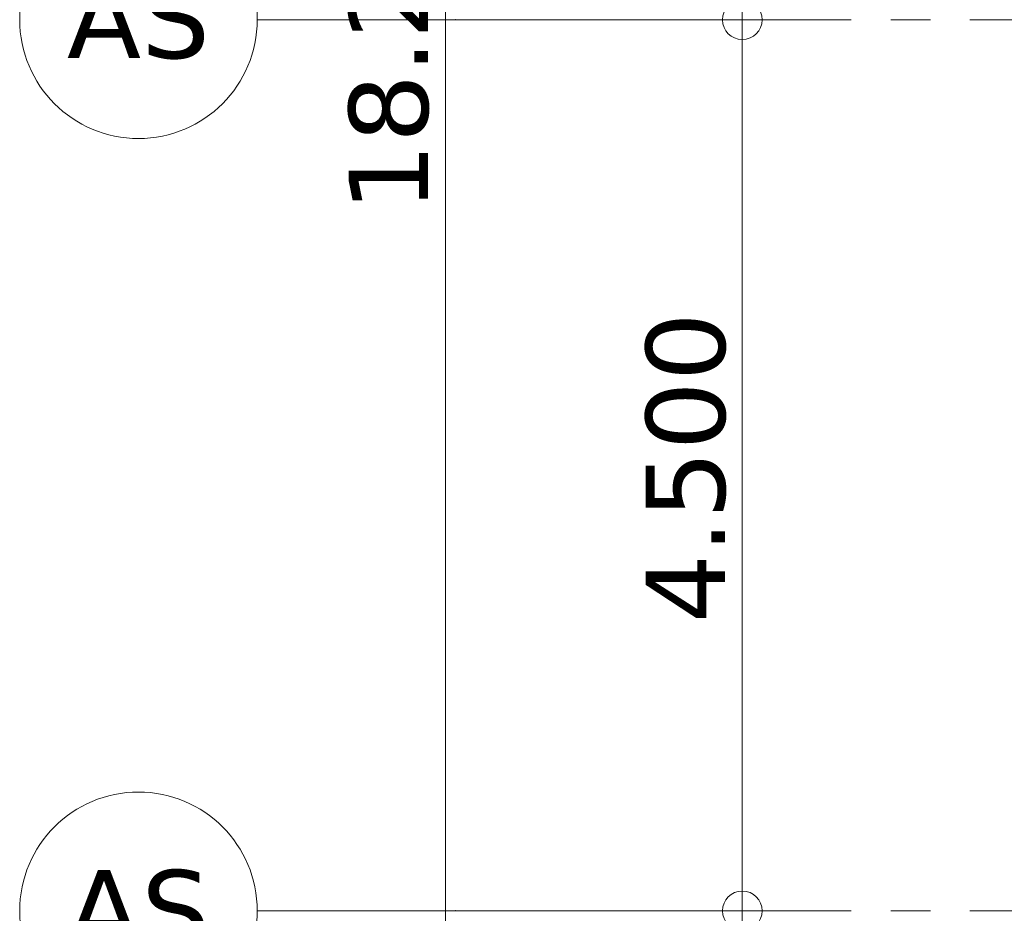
# Model space of a CAD drawing. Header units: millimetres. Extents: x -14925 to 266687, y -3550 to 35834.
# Tile 251 of 256: x 166386 to 171359, y 4488 to 9000. Entities that reach past the tile are written whole.
import ezdxf
from ezdxf.enums import TextEntityAlignment as Align

# ---------------------------------------------------------------- set-up
doc = ezdxf.new("R2010")
doc.units = ezdxf.units.MM
doc.header["$MEASUREMENT"] = 0
doc.linetypes.add('B0204', pattern=[2600, 2000, -200, 200, -200])
doc.layers.add('A Stramien', color=7, linetype='Continuous')
doc.layers.add('Tekst_dim 1_ 100 .DO', color=7, linetype='Continuous')
doc.styles.add('GENERATED_STYLE_2', font='verdana.ttf')
doc.dimstyles.new('GENERATED_STYLE__1', dxfattribs={"dimtxt": 400, "dimasz": 380, "dimexe": 0.18, "dimexo": 0.0625, "dimgap": 0, "dimtad": 1, "dimdec": 0, "dimzin": 0, "dimdsep": 46, "dimtxsty": 'GENERATED_STYLE_2', "dimblk": 'ARROWHEAD_7', "dimblk1": 'ARROWHEAD_7', "dimblk2": 'ARROWHEAD_7', "dimcen": 0.09, "dimse1": 1, "dimse2": 1, "dimclrd": 9, "dimclre": 9, "dimclrt": 9, "dimadec": 1, "dimazin": 0, "dimtfac": 1, "dimtdec": 4, "dimtmove": 0, "dimatfit": 3, "dimfxl": 1, "dimtolj": 1, "dimtzin": 0, "dimarcsym": 0})

# ---------------------------------------------------------------- blocks, each defined once
blk = doc.blocks.new('Standard grid marker_4')
at = {"layer": 'A Stramien', "color": 7, "linetype": 'B0204', "lineweight": 0}
for q in [(12450, 0), (0, 0)]:
    blk.add_line((1000, 0), q, dxfattribs=at)
at = {"layer": 'A Stramien', "color": 7, "linetype": 'Continuous', "lineweight": 0, "flags": 128}
blk.add_lwpolyline([(0, 0, 1), (-1200, 0, 1)], format="xyb", close=True, dxfattribs=at)
at = {"layer": 'A Stramien', "color": 7, "linetype": 'B0204', "lineweight": 0}
blk.add_point((1000, 0), dxfattribs=at)
blk.add_point((1000, 0), dxfattribs=at)
at = {"layer": 'A Stramien', "color": 9, "lineweight": 0, "style": 'GENERATED_STYLE_2'}
blk.add_attdef('AC_MarkerText_1', text='', height=400, rotation=180, dxfattribs=at).set_placement((-600, -491.1), align=Align.TOP_CENTER)
blk = doc.blocks.new('*D5113', base_point=(181310.9, 0))
at = {"layer": 'Tekst_dim 1_ 100 .DO', "color": 9, "linetype": 'Continuous', "lineweight": 0}
for p, q in [((168535.9, 18025), (168535.9, 18325)), ((168910.9, 18125), (168160.9, 18125)), ((168535.9, -25), (168535.9, 18025)), ((168535.9, -325), (168535.9, -25)), ((168910.9, -125), (168160.9, -125))]:
    blk.add_line(p, q, dxfattribs=at)
for centre in [(168535.9, 18125), (168535.9, -125)]:
    blk.add_circle(centre, 100, dxfattribs=at)
at = {"layer": 'Tekst_dim 1_ 100 .DO', "color": 9, "lineweight": 0, "insert": (168455.9, 8028.3), "char_height": 400, "attachment_point": 7, "rotation": 90, "style": 'GENERATED_STYLE_2'}
blk.add_mtext('\\A1;{\\pql;\\fVerdana|b0|i0|c0|p0;\\W1.000000;18.250}', dxfattribs=at)
blk = doc.blocks.new('ARROWHEAD_7')
at = {"color": 0, "linetype": 'Continuous', "lineweight": 0}
for p, q in [((0, -0.25), (0, 0.25)), ((0, 0), (-1, 0)), ((-0.25, 0), (0.25, 0))]:
    blk.add_line(p, q, dxfattribs=at)
blk.add_circle((0, 0), 0.25, dxfattribs=at)
blk = doc.blocks.new('*D5115', base_point=(181310.9, 0))
at = {"layer": 'Tekst_dim 1_ 100 .DO', "color": 9, "linetype": 'Continuous', "lineweight": 0}
for p, q in [((170035.9, 100), (170035.9, 4600)), ((170410.9, 4500), (169660.9, 4500)), ((170035.9, -25), (170035.9, 100))]:
    blk.add_line(p, q, dxfattribs=at)
blk.add_circle((170035.9, 4500), 100, dxfattribs=at)
at = {"layer": 'Tekst_dim 1_ 100 .DO', "color": 9, "lineweight": 0, "insert": (169955.9, 1452.7), "char_height": 400, "attachment_point": 7, "rotation": 90, "style": 'GENERATED_STYLE_2'}
blk.add_mtext('\\A1;{\\pql;\\fVerdana|b0|i0|c0|p0;\\W1.000000;4.500}', dxfattribs=at)
blk = doc.blocks.new('*D5116', base_point=(181310.9, 0))
at = {"layer": 'Tekst_dim 1_ 100 .DO', "color": 9, "linetype": 'Continuous', "lineweight": 0}
for p, q in [((170035.9, 4600), (170035.9, 9100)), ((170410.9, 9000), (169660.9, 9000)), ((170035.9, 100), (170035.9, 4600)), ((170410.9, 4500), (169660.9, 4500))]:
    blk.add_line(p, q, dxfattribs=at)
for centre in [(170035.9, 9000), (170035.9, 4500)]:
    blk.add_circle(centre, 100, dxfattribs=at)
at = {"layer": 'Tekst_dim 1_ 100 .DO', "color": 9, "lineweight": 0, "insert": (169955.9, 5952.7), "char_height": 400, "attachment_point": 7, "rotation": 90, "style": 'GENERATED_STYLE_2'}
blk.add_mtext('\\A1;{\\pql;\\fVerdana|b0|i0|c0|p0;\\W1.000000;4.500}', dxfattribs=at)
blk = doc.blocks.new('*D5117', base_point=(181310.9, 0))
at = {"layer": 'Tekst_dim 1_ 100 .DO', "color": 9, "linetype": 'Continuous', "lineweight": 0}
for p, q in [((170035.9, 9100), (170035.9, 13600)), ((170410.9, 13500), (169660.9, 13500)), ((170035.9, 4600), (170035.9, 9100)), ((170410.9, 9000), (169660.9, 9000))]:
    blk.add_line(p, q, dxfattribs=at)
for centre in [(170035.9, 13500), (170035.9, 9000)]:
    blk.add_circle(centre, 100, dxfattribs=at)
at = {"layer": 'Tekst_dim 1_ 100 .DO', "color": 9, "lineweight": 0, "insert": (169955.9, 10452.7), "char_height": 400, "attachment_point": 7, "rotation": 90, "style": 'GENERATED_STYLE_2'}
blk.add_mtext('\\A1;{\\pql;\\fVerdana|b0|i0|c0|p0;\\W1.000000;4.500}', dxfattribs=at)

msp = doc.modelspace()

# ---------------------------------------------------------------- block references
at = {"layer": 'A Stramien', "color": 1, "linetype": 'Continuous', "lineweight": 0}
ref = msp.add_blockref('Standard grid marker_4', (167585.9, 9000), dxfattribs=dict(at, xscale=-1, zscale=1000, rotation=180))
ref.add_attrib('AC_MarkerText_1', 'AS', dxfattribs={"color": 9, "lineweight": 0, "height": 400, "style": 'GENERATED_STYLE_2'}).set_placement((166985.9, 9206.1), align=Align.TOP_CENTER)
ref = msp.add_blockref('Standard grid marker_4', (167585.9, 4500), dxfattribs=dict(at, xscale=-1, zscale=1000, rotation=180))
ref.add_attrib('AC_MarkerText_1', 'AS', dxfattribs={"color": 9, "lineweight": 0, "height": 400, "style": 'GENERATED_STYLE_2'}).set_placement((166985.9, 4706.1), align=Align.TOP_CENTER)

# ---------------------------------------------------------------- dimensions: what is measured, and where the dimension line sits
at = {"layer": 'Tekst_dim 1_ 100 .DO', "color": 9, "linetype": 'Continuous', "lineweight": 0}
for base, p1, p2, picture, middle in [((168535.9, 18125), (171535.9, -125), (171535.9, 18125), '*D5113', (168255.9, 8850.6)), ((170035.9, 13500), (171094.4, 9000), (171252.8, 13500), '*D5117', (169755.9, 11122.8)), ((170035.9, 9000), (171094.4, 4500), (171094.4, 9000), '*D5116', (169755.9, 6622.8)), ((170035.9, 4500), (171252.8, 0), (171094.4, 4500), '*D5115', (169755.9, 2122.8))]:
    dim = msp.add_linear_dim(base=base, p1=p1, p2=p2, angle=90, dimstyle='GENERATED_STYLE__1', dxfattribs=at)
    dim.commit()
    dim.dimension.update_dxf_attribs({"geometry": picture, "text_midpoint": middle, "dimtype": 160, "text_rotation": 90})

doc.saveas('drawing.dxf')
